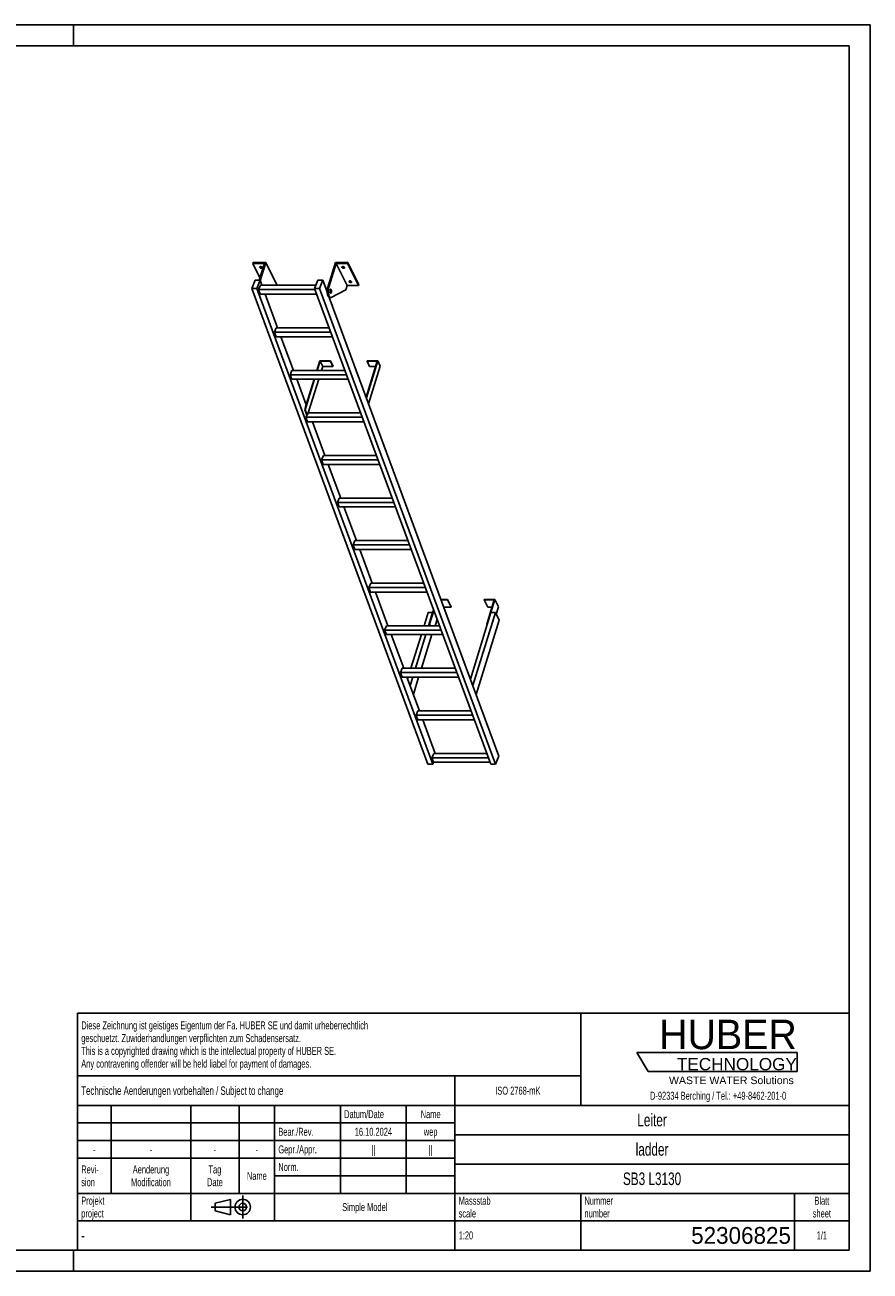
# Model space of a CAD drawing. Header units: millimetres. Extents: x 0 to 8400, y 0 to 5940.
# Tile 2 of 2: x 4369 to 8400, y 0 to 5940. Entities that reach past the tile are written whole.
import ezdxf

# ---------------------------------------------------------------- set-up
doc = ezdxf.new("R2010")
doc.units = ezdxf.units.MM
doc.header["$LTSCALE"] = 462
doc.linetypes.add('CENTER', pattern=[0.6, 0.375, -0.075, 0.075, -0.075])
doc.layers.get('0').update_dxf_attribs({"linetype": 'CONTINUOUS'})
doc.layers.add('005_AXIS', color=7, linetype='CONTINUOUS')
doc.layers.add('HUBER_Logo_BL1', color=7, linetype='CONTINUOUS')
doc.styles.get("Standard").update_dxf_attribs({"font": 'txt', "width": 0.7})
doc.styles.add('TEXTSTYLE_2', font='txt')
doc.styles.add('TEXTSTYLE_3', font='arial.ttf')
doc.styles.add('TEXTSTYLE_5', font='txt', dxfattribs={"width": 0.8})
doc.styles.add('TEXTSTYLE_6', font='txt')

# ---------------------------------------------------------------- blocks, each defined once
blk = doc.blocks.new('HUBER_LOGO_BL1', base_point=(7675, 1007.5))
at = {"layer": 'HUBER_Logo_BL1', "color": 5, "linetype": 'Continuous'}
for p, q in [((8052.9, 1042), (7287.9, 1042)), ((7287.9, 1042), (7341.9, 952)), ((8052.9, 1042), (8052.9, 952)), ((7341.9, 952), (8052.9, 952))]:
    blk.add_line(p, q, dxfattribs=at)
at = {"layer": 'HUBER_Logo_BL1', "color": 2, "linetype": 'Continuous', "attachment_point": 3, "line_spacing_factor": 0.78}
for s, insert, char_height, width, style in [('HUBER\\P\\fArial;\\H58.5;TECHNOLOGY ', (8050.7, 1198.2), 140.4, 775.343, 'TEXTSTYLE_2'), ('WASTE WATER Solutions', (8036, 927.2), 36, 594.067, 'TEXTSTYLE_3')]:
    blk.add_mtext(s, dxfattribs=dict(at, insert=insert, char_height=char_height, width=width, style=style))
at = {"layer": 'HUBER_Logo_BL1', "color": 2, "linetype": 'Continuous', "insert": (7675, 854.8), "char_height": 38, "width": 1621.786, "attachment_point": 2, "line_spacing_factor": 0.96}
blk.add_mtext('D-92334 Berching / Tel.: +49-8462-201-0', dxfattribs=at)
blk = doc.blocks.new('PROJEKTIONSMETHODE_1_BL2', base_point=(5360, 305))
at = {"color": 2, "linetype": 'CENTER'}
for p, q in [((5407.7, 360), (5407.7, 250)), ((5257.3, 305), (5462.7, 305))]:
    blk.add_line(p, q, dxfattribs=at)
at = {"color": 2, "linetype": 'Continuous'}
for p, q in [((5275.7, 323.3), (5349, 341.7)), ((5275.7, 286.7), (5275.7, 323.3)), ((5349, 268.3), (5349, 341.7)), ((5275.7, 286.7), (5349, 268.3))]:
    blk.add_line(p, q, dxfattribs=at)
for radius in [36.7, 18.3]:
    blk.add_circle((5407.7, 305), radius, dxfattribs=at)
blk = doc.blocks.new('*T12')
at = {"color": 3, "linetype": 'Continuous'}
for p, q in [((0, 0), (3680, 0)), ((0, 0), (0, -1130)), ((2400, 0), (2400, -440)), ((3680, 0), (3680, -1130)), ((0, -300), (2400, -300)), ((1800, -300), (1800, -1130)), ((0, -440), (3680, -440)), ((160, -440), (160, -860)), ((540, -440), (540, -990)), ((770, -440), (770, -860)), ((940, -440), (940, -990)), ((1254, -440), (1254, -860)), ((1568, -440), (1568, -860)), ((0, -524), (1800, -524)), ((1800, -580), (3680, -580)), ((0, -608), (1800, -608)), ((0, -692), (1800, -692)), ((1800, -720), (3680, -720)), ((940, -776), (1800, -776)), ((0, -860), (3680, -860)), ((2400, -860), (2400, -1130)), ((3420, -860), (3420, -1130)), ((0, -990), (3680, -990)), ((0, -1130), (3680, -1130))]:
    blk.add_line(p, q, dxfattribs=at)
at = {"color": 2, "linetype": 'Continuous', "line_spacing_factor": 0.96}
for s, insert, char_height, width, attachment_point in [('Diese Zeichnung ist geistiges Eigentum der Fa. HUBER SE und damit urheberrechtlich \\Pgeschuetzt. Zuwiderhandlungen verpflichten zum Schadensersatz.\\PThis is a copyrighted drawing which is the intellectual property of HUBER SE.\\PAny contravening offender will be held liabel for payment of damages.', (17.5, -39.8), 38, 4429.714, 1), ('Technische Aenderungen vorbehalten / Subject to change', (17.5, -350), 40, 3049.524, 1), ('ISO 2768-mK', (2100, -351), 38, 665.905, 2), ('Datum/Date', (1271.5, -463), 38, 584.476, 1), ('Name', (1684, -463), 38, 253.333, 2), ('Leiter', (2740, -480), 60, 480, 2), ('Bear./Rev.', (957.5, -547), 38, 544.667, 1), ('16.10.2024', (1411, -547), 38, 546.476, 2), ('wep', (1684, -547), 38, 199.048, 2), ('-', (80, -631), 38, 68.762, 2), ('-', (350, -631), 38, 68.762, 2), ('-', (655, -631), 38, 68.762, 2), ('-', (855, -631), 38, 68.762, 2), ('Gepr./Appr.', (957.5, -631), 38, 598.952, 1), ('||', (1411, -631), 38, 101.333, 2), ('||', (1684, -631), 38, 101.333, 2), ('ladder', (2740, -620), 60, 502.857, 2), ('Revi-\\Psion', (17.5, -726.6), 38, 276.857, 1), ('Aenderung\\PModification', (350, -726.6), 38, 606.19, 2), ('Tag\\PDate', (655, -726.6), 38, 235.238, 2), ('Name', (855, -757), 38, 253.333, 2), ('Norm. ', (957.5, -715), 38, 351.048, 1), ('SB3 L3130', (2740, -760), 60, 802.857, 2), ('Projekt\\Pproject', (17.5, -875.6), 38, 367.333, 1), ('Massstab\\Pscale', (1817.5, -875.6), 38, 448.762, 1), ('Nummer\\Pnumber', (2417.5, -875.6), 38, 372.762, 1), ('Blatt\\Psheet', (3550, -875.6), 38, 275.048, 2), ('Simple Model', (1370, -906), 38, 656.857, 2), ('1:20', (1817.5, -1041), 38, 204.476, 1), ('1/1', (3550, -1041), 38, 159.238, 2)]:
    blk.add_mtext(s, dxfattribs=dict(at, insert=insert, char_height=char_height, width=width, attachment_point=attachment_point))
for s, insert, char_height, width, attachment_point, style in [('-', (17.5, -1035), 50, 36.667, 1, 'TEXTSTYLE_5'), ('52306825', (3402.5, -1020), 80, 1173.333, 3, 'TEXTSTYLE_6')]:
    blk.add_mtext(s, dxfattribs=dict(at, insert=insert, char_height=char_height, width=width, attachment_point=attachment_point, style=style))

msp = doc.modelspace()

# ---------------------------------------------------------------- linework, layer by layer
at = {"color": 7, "linetype": 'Continuous'}
for p, q in [((0, 5940), (8400, 5940)), ((8400, 0), (8400, 5940)), ((5510.827, 4802.813), (5456.484, 4802.813)), ((5510.827, 4802.813), (5486.144, 4722.939)), ((5491.053, 4720.942), (5517.806, 4807.513)), ((5812.836, 4689.231), (5849.388, 4807.513)), ((5853.461, 4802.813), (5818.362, 4689.231)), ((5905.319, 4697.14), (5853.461, 4802.813)), ((5907.804, 4802.813), (5853.461, 4802.813)), ((5451.204, 4683.655), (5467.287, 4722.939)), ((5467.287, 4722.939), (5490.314, 4722.939)), ((5490.314, 4722.939), (5474.23, 4683.655)), ((5483.407, 4678.467), (5491.872, 4699.143)), ((5756.89, 4699.143), (5491.872, 4699.143)), ((5569.663, 4701.84), (5568.829, 4699.143)), ((5750.549, 4683.655), (5766.632, 4722.939)), ((5766.632, 4722.939), (5789.659, 4722.939)), ((5789.659, 4722.939), (5773.575, 4683.655)), ((5810.395, 4666.953), (5789.659, 4722.939)), ((5905.319, 4697.14), (5899.118, 4677.074)), ((5905.319, 4697.14), (5959.661, 4697.14)), ((6291.246, 2415.724), (5451.204, 4683.655)), ((5474.23, 4683.655), (5451.204, 4683.655)), ((6314.273, 2415.724), (5474.23, 4683.655)), ((5491.459, 4656.73), (5483.407, 4678.467)), ((5752.47, 4678.467), (5483.407, 4678.467)), ((5491.459, 4656.73), (5760.522, 4656.73)), ((5522.74, 4656.73), (5516.11, 4653.295)), ((6590.591, 2415.724), (5750.549, 4683.655)), ((5773.575, 4683.655), (5750.549, 4683.655)), ((6613.617, 2415.724), (5773.575, 4683.655)), ((6629.701, 2455.008), (5819.997, 4641.033)), ((5821.987, 4640.583), (5827.513, 4640.583)), ((5899.118, 4677.074), (5829.823, 4641.175)), ((5558.555, 4475.585), (5567.02, 4496.261)), ((5566.606, 4453.848), (5558.555, 4475.585)), ((5827.618, 4475.585), (5558.555, 4475.585)), ((5819.959, 4496.261), (5567.02, 4496.261)), ((5566.606, 4453.848), (5835.669, 4453.848)), ((5776.808, 4337.23), (5763.257, 4293.379)), ((5775.45, 4338.796), (5826.109, 4338.796)), ((5776.808, 4337.23), (5825.624, 4337.23)), ((5789.01, 4312.365), (5776.808, 4337.23)), ((5826.109, 4338.796), (5825.624, 4337.23)), ((5825.624, 4337.23), (5837.826, 4312.365)), ((5826.109, 4338.796), (5838.31, 4313.932)), ((6049.442, 4337.23), (5996.265, 4165.147)), ((6001.11, 4338.796), (6000.626, 4337.23)), ((6012.828, 4312.365), (6000.626, 4337.23)), ((6000.626, 4337.23), (6049.442, 4337.23)), ((6001.11, 4338.796), (6051.769, 4338.796)), ((5633.702, 4272.703), (5642.167, 4293.379)), ((5895.107, 4293.379), (5642.167, 4293.379)), ((5783.143, 4293.379), (5789.01, 4312.365)), ((5837.826, 4312.365), (5789.01, 4312.365)), ((5838.31, 4313.932), (5837.826, 4312.365)), ((6041.759, 4312.365), (6012.828, 4312.365)), ((5902.765, 4272.703), (5633.702, 4272.703)), ((5641.754, 4250.966), (5633.702, 4272.703)), ((5641.754, 4250.966), (5910.817, 4250.966)), ((5750.151, 4250.966), (5705.353, 4106)), ((5720.447, 4090.497), (5770.036, 4250.966)), ((5977.913, 4069.821), (5708.85, 4069.821)), ((5716.901, 4048.084), (5708.85, 4069.821)), ((5716.901, 4048.084), (5985.964, 4048.084)), ((5792.462, 3887.615), (5783.997, 3866.939)), ((5792.049, 3845.202), (5783.997, 3866.939)), ((6053.06, 3866.939), (5783.997, 3866.939)), ((6045.402, 3887.615), (5792.462, 3887.615)), ((5792.049, 3845.202), (6061.112, 3845.202)), ((5867.61, 3684.733), (5859.145, 3664.057)), ((6120.549, 3684.733), (5867.61, 3684.733)), ((5867.196, 3642.32), (5859.145, 3664.057)), ((6128.208, 3664.057), (5859.145, 3664.057)), ((5867.196, 3642.32), (6136.259, 3642.32)), ((5942.757, 3481.851), (5934.293, 3461.175)), ((5942.344, 3439.438), (5934.293, 3461.175)), ((6203.355, 3461.175), (5934.293, 3461.175)), ((6195.697, 3481.851), (5942.757, 3481.851)), ((5942.344, 3439.438), (6211.407, 3439.438)), ((6017.905, 3278.969), (6009.44, 3258.293)), ((6270.845, 3278.969), (6017.905, 3278.969)), ((6278.503, 3258.293), (6009.44, 3258.293)), ((6017.492, 3236.556), (6009.44, 3258.293)), ((6017.492, 3236.556), (6286.554, 3236.556)), ((6318.224, 3151.055), (6297.403, 3083.678)), ((6299.245, 3083.678), (6319.228, 3148.344)), ((6384.371, 3201.177), (6353.319, 3201.177)), ((6353.9, 3199.61), (6383.887, 3199.61)), ((6367.024, 3164.179), (6401.274, 3164.179)), ((6383.887, 3199.61), (6384.371, 3201.177)), ((6383.887, 3199.61), (6401.274, 3164.179)), ((6384.371, 3201.177), (6401.759, 3165.745)), ((6401.274, 3164.179), (6401.759, 3165.745)), ((6559.373, 3201.177), (6558.889, 3199.61)), ((6558.889, 3199.61), (6576.276, 3164.179)), ((6558.889, 3199.61), (6607.705, 3199.61)), ((6610.031, 3201.177), (6559.373, 3201.177)), ((6607.705, 3199.61), (6571.879, 3083.678)), ((6573.721, 3083.678), (6610.031, 3201.177)), ((6576.276, 3164.179), (6596.756, 3164.179)), ((6610.031, 3201.177), (6627.419, 3165.745)), ((6616.595, 3130.719), (6627.419, 3165.745)), ((6325.236, 3076.087), (6334.676, 3106.637)), ((6591.587, 3138.511), (6493.773, 2821.984)), ((6612.771, 3138.511), (6505.322, 2790.804)), ((6520.77, 2749.097), (6630.159, 3103.079)), ((6612.771, 3138.511), (6591.587, 3138.511)), ((6630.159, 3103.079), (6612.771, 3138.511)), ((6093.053, 3076.087), (6084.588, 3055.411)), ((6353.65, 3055.411), (6084.588, 3055.411)), ((6092.639, 3033.674), (6084.588, 3055.411)), ((6092.639, 3033.674), (6361.702, 3033.674)), ((6345.992, 3076.087), (6093.053, 3076.087)), ((6297.403, 3083.678), (6301.128, 3076.087)), ((6297.403, 3083.678), (6299.245, 3083.678)), ((6299.245, 3083.678), (6302.97, 3076.087)), ((6571.879, 3083.678), (6573.575, 3080.223)), ((6571.879, 3083.678), (6573.721, 3083.678)), ((6573.721, 3083.678), (6574.286, 3082.526)), ((6168.2, 2873.205), (6159.735, 2852.529)), ((6428.798, 2852.529), (6159.735, 2852.529)), ((6167.787, 2830.792), (6159.735, 2852.529)), ((6421.14, 2873.205), (6168.2, 2873.205)), ((6167.787, 2830.792), (6436.85, 2830.792)), ((6243.348, 2670.323), (6234.883, 2649.647)), ((6503.946, 2649.647), (6234.883, 2649.647)), ((6242.934, 2627.91), (6234.883, 2649.647)), ((6242.934, 2627.91), (6511.997, 2627.91)), ((6496.287, 2670.323), (6243.348, 2670.323)), ((6318.495, 2467.441), (6310.03, 2446.765)), ((6579.093, 2446.765), (6310.03, 2446.765)), ((6318.082, 2425.028), (6310.03, 2446.765)), ((6571.435, 2467.441), (6318.495, 2467.441)), ((6629.701, 2455.008), (6613.617, 2415.724)), ((6314.273, 2415.724), (6291.246, 2415.724)), ((6318.082, 2425.028), (6314.273, 2415.724)), ((6318.082, 2425.028), (6587.145, 2425.028)), ((6613.617, 2415.724), (6590.591, 2415.724)), ((0, 0), (8400, 0))]:
    msp.add_line(p, q, dxfattribs=at)
at = {"color": 3, "linetype": 'Continuous'}
for p, q in [((8400, 5940), (0, 5940)), ((4600, 5940), (4600, 5840)), ((8400, 5940), (8400, 0)), ((4600, 0), (4600, 100)), ((8400, 0), (0, 0))]:
    msp.add_line(p, q, dxfattribs=at)
at = {"color": 5, "linetype": 'Continuous'}
for p, q in [((8300, 5840), (100, 5840)), ((8300, 100), (8300, 5840)), ((100, 100), (8300, 100))]:
    msp.add_line(p, q, dxfattribs=at)
at = {"color": 9, "linetype": 'Continuous'}
msp.add_line((5812.836, 4689.231), (5818.362, 4689.231), dxfattribs=at)
at = {"color": 7, "linetype": 'Continuous'}
for points, knots in [([(5812.836, 4689.231), (5812.106, 4686.87), (5810.991, 4681.781), (5810.224, 4673.822), (5810.316, 4665.614), (5811.26, 4657.786), (5812.747, 4651.814), (5814.36, 4647.73), (5815.663, 4645.242), (5817.092, 4643.236), (5818.629, 4641.745), (5820.266, 4640.805), (5821.434, 4640.583), (5821.987, 4640.583)], [0, 0, 0, 0, 0.13939916, 0.29280569, 0.45031518, 0.6015399, 0.73684016, 0.79611185, 0.84888332, 0.89492093, 0.93453062, 0.96882596, 1, 1, 1, 1]), ([(5818.362, 4689.231), (5817.632, 4686.87), (5816.517, 4681.781), (5815.751, 4673.822), (5815.843, 4665.614), (5816.786, 4657.786), (5818.273, 4651.814), (5819.886, 4647.73), (5821.19, 4645.242), (5822.618, 4643.236), (5824.156, 4641.745), (5825.792, 4640.805), (5826.961, 4640.583), (5827.513, 4640.583)], [0, 0, 0, 0, 0.13939916, 0.29280569, 0.45031518, 0.6015399, 0.73684016, 0.79611185, 0.84888332, 0.89492093, 0.93453062, 0.96882596, 1, 1, 1, 1]), ([(5827.513, 4640.583), (5827.707, 4640.583), (5828.507, 4640.633), (5829.286, 4640.897), (5829.823, 4641.175)], [0, 0, 0, 0, 0.24280272, 1, 1, 1, 1])]:
    msp.add_open_spline(points, degree=3, knots=knots, dxfattribs=at)
at = {"layer": '005_AXIS', "color": 7, "linetype": 'Continuous'}
for p, q in [((5457.937, 4807.513), (5456.484, 4802.813)), ((5456.484, 4802.813), (5489.829, 4734.864)), ((5517.806, 4807.513), (5457.937, 4807.513)), ((5569.663, 4701.84), (5517.806, 4807.513)), ((5909.256, 4807.513), (5849.388, 4807.513)), ((5909.256, 4807.513), (5907.804, 4802.813)), ((5959.661, 4697.14), (5907.804, 4802.813)), ((5961.114, 4701.84), (5909.256, 4807.513)), ((5499.128, 4699.143), (5490.314, 4722.939)), ((5961.114, 4701.84), (5959.661, 4697.14)), ((5574.275, 4496.261), (5514.837, 4656.73)), ((5810.681, 4678.083), (5806.273, 4678.083)), ((5827.513, 4678.083), (5825.408, 4678.083)), ((5827.513, 4663.083), (5825.411, 4663.083)), ((5649.423, 4293.379), (5589.985, 4453.848)), ((5775.45, 4338.796), (5761.415, 4293.379)), ((6051.769, 4338.796), (5997.269, 4162.436)), ((6063.97, 4313.932), (6051.769, 4338.796)), ((6008.11, 4133.168), (6063.97, 4313.932)), ((5710.477, 4128.544), (5665.133, 4250.966)), ((5748.309, 4250.966), (5710.477, 4128.544)), ((5710.477, 4128.544), (5703.511, 4106)), ((5703.511, 4106), (5713.082, 4080.159)), ((5703.511, 4106), (5705.353, 4106)), ((5705.353, 4106), (5714.924, 4080.159)), ((5713.082, 4080.159), (5708.85, 4069.821)), ((5713.082, 4080.159), (5714.924, 4080.159)), ((5719.157, 4090.497), (5714.924, 4080.159)), ((5970.254, 4090.497), (5719.157, 4090.497)), ((5724.57, 4090.497), (5722.323, 4096.565)), ((5799.718, 3887.615), (5740.28, 4048.084)), ((5874.865, 3684.733), (5815.428, 3845.202)), ((5950.013, 3481.851), (5890.575, 3642.32)), ((6025.16, 3278.969), (5965.723, 3439.438)), ((6100.308, 3076.087), (6040.87, 3236.556)), ((6292.242, 3138.511), (6272.952, 3076.087)), ((6292.242, 3138.511), (6313.426, 3138.511)), ((6313.426, 3138.511), (6294.136, 3076.087)), ((6313.992, 3137.359), (6313.426, 3138.511)), ((6175.456, 2873.205), (6116.018, 3033.674)), ((6259.845, 3033.674), (6210.256, 2873.205)), ((6281.029, 3033.674), (6231.441, 2873.205)), ((6259.777, 2873.205), (6309.366, 3033.674)), ((6250.603, 2670.323), (6191.165, 2830.792)), ((6197.15, 2830.792), (6194.428, 2821.984)), ((6218.334, 2830.792), (6205.977, 2790.804)), ((6221.425, 2749.097), (6246.671, 2830.792)), ((6325.751, 2467.441), (6266.313, 2627.91))]:
    msp.add_line(p, q, dxfattribs=at)
for points, knots in [([(5489.583, 4784.165), (5489.431, 4784.475), (5489.218, 4785.11), (5489.268, 4785.787), (5489.36, 4786.084)], [0, 0, 0, 0, 0.52598929, 1, 1, 1, 1]), ([(5489.36, 4786.084), (5489.484, 4786.485), (5490.04, 4787.277), (5491.417, 4787.977), (5493.173, 4788.269), (5495.163, 4788.142), (5497.192, 4787.615), (5499.058, 4786.738), (5500.573, 4785.603), (5501.317, 4784.653), (5501.557, 4784.165)], [0, 0, 0, 0, 0.08792801, 0.1915084, 0.31584215, 0.45699794, 0.60613596, 0.75253436, 0.88609215, 1, 1, 1, 1]), ([(5501.78, 4782.246), (5501.656, 4781.845), (5501.1, 4781.053), (5499.723, 4780.353), (5497.967, 4780.062), (5495.977, 4780.188), (5493.948, 4780.715), (5492.082, 4781.592), (5490.567, 4782.727), (5489.823, 4783.677), (5489.583, 4784.165)], [0, 0, 0, 0, 0.08792801, 0.1915084, 0.31584215, 0.45699794, 0.60613596, 0.75253436, 0.88609215, 1, 1, 1, 1]), ([(5500.952, 4785.074), (5500.186, 4784.857), (5498.462, 4784.73), (5495.893, 4785.21), (5493.501, 4786.263), (5492.149, 4787.34), (5491.639, 4787.951)], [0, 0, 0, 0, 0.23498903, 0.49999164, 0.7649988, 1, 1, 1, 1]), ([(5501.557, 4784.165), (5501.709, 4783.855), (5501.922, 4783.22), (5501.872, 4782.543), (5501.78, 4782.246)], [0, 0, 0, 0, 0.52598929, 1, 1, 1, 1]), ([(5881.034, 4784.165), (5880.882, 4784.475), (5880.669, 4785.11), (5880.719, 4785.787), (5880.811, 4786.084)], [0, 0, 0, 0, 0.52598929, 1, 1, 1, 1]), ([(5880.811, 4786.084), (5880.935, 4786.485), (5881.491, 4787.277), (5882.868, 4787.977), (5884.624, 4788.269), (5886.614, 4788.142), (5888.643, 4787.615), (5890.509, 4786.738), (5892.024, 4785.603), (5892.768, 4784.653), (5893.008, 4784.165)], [0, 0, 0, 0, 0.08792801, 0.1915084, 0.31584215, 0.45699794, 0.60613596, 0.75253436, 0.88609215, 1, 1, 1, 1]), ([(5893.231, 4782.246), (5893.107, 4781.845), (5892.551, 4781.053), (5891.174, 4780.353), (5889.418, 4780.062), (5887.428, 4780.188), (5885.399, 4780.715), (5883.533, 4781.592), (5882.018, 4782.727), (5881.274, 4783.677), (5881.034, 4784.165)], [0, 0, 0, 0, 0.08792801, 0.1915084, 0.31584215, 0.45699794, 0.60613596, 0.75253436, 0.88609215, 1, 1, 1, 1]), ([(5892.403, 4785.074), (5891.637, 4784.857), (5889.913, 4784.73), (5887.344, 4785.21), (5884.952, 4786.263), (5883.6, 4787.34), (5883.09, 4787.951)], [0, 0, 0, 0, 0.23498903, 0.49999164, 0.7649988, 1, 1, 1, 1]), ([(5893.008, 4784.165), (5893.16, 4783.855), (5893.373, 4783.22), (5893.323, 4782.543), (5893.231, 4782.246)], [0, 0, 0, 0, 0.52598929, 1, 1, 1, 1]), ([(5914.589, 4715.788), (5914.437, 4716.098), (5914.224, 4716.733), (5914.273, 4717.41), (5914.365, 4717.707)], [0, 0, 0, 0, 0.52598929, 1, 1, 1, 1]), ([(5914.365, 4717.707), (5914.489, 4718.108), (5915.046, 4718.9), (5916.423, 4719.6), (5918.179, 4719.892), (5920.168, 4719.765), (5922.197, 4719.238), (5924.063, 4718.361), (5925.579, 4717.226), (5926.323, 4716.276), (5926.562, 4715.788)], [0, 0, 0, 0, 0.08792801, 0.1915084, 0.31584215, 0.45699794, 0.60613596, 0.75253436, 0.88609215, 1, 1, 1, 1]), ([(5926.786, 4713.869), (5926.662, 4713.468), (5926.105, 4712.676), (5924.728, 4711.976), (5922.972, 4711.684), (5920.983, 4711.811), (5918.954, 4712.338), (5917.088, 4713.215), (5915.572, 4714.35), (5914.828, 4715.3), (5914.589, 4715.788)], [0, 0, 0, 0, 0.08792801, 0.1915084, 0.31584215, 0.45699794, 0.60613596, 0.75253436, 0.88609215, 1, 1, 1, 1]), ([(5925.958, 4716.697), (5925.192, 4716.48), (5923.468, 4716.353), (5920.899, 4716.833), (5918.507, 4717.885), (5917.155, 4718.963), (5916.645, 4719.574)], [0, 0, 0, 0, 0.23498903, 0.49999164, 0.7649988, 1, 1, 1, 1]), ([(5926.562, 4715.788), (5926.714, 4715.478), (5926.927, 4714.843), (5926.878, 4714.166), (5926.786, 4713.869)], [0, 0, 0, 0, 0.52598929, 1, 1, 1, 1]), ([(5827.513, 4679.833), (5827.325, 4679.833), (5826.923, 4679.747), (5826.37, 4679.393), (5825.857, 4678.838), (5825.186, 4677.774), (5824.532, 4676.016), (5824.044, 4673.555), (5823.858, 4670.822), (5823.99, 4668.068), (5824.428, 4665.544), (5824.948, 4664.002), (5825.274, 4663.337)], [0, 0, 0, 0, 0.03139335, 0.06653601, 0.10789212, 0.15653911, 0.27536242, 0.41788483, 0.57383791, 0.73088448, 0.87653102, 1, 1, 1, 1]), ([(5827.513, 4678.083), (5827.36, 4678.083), (5827.035, 4678.014), (5826.586, 4677.726), (5826.17, 4677.276), (5825.626, 4676.414), (5825.096, 4674.988), (5824.701, 4672.993), (5824.549, 4670.777), (5824.657, 4668.543), (5825.012, 4666.497), (5825.433, 4665.247), (5825.698, 4664.708)], [0, 0, 0, 0, 0.03139335, 0.06653605, 0.10789216, 0.1565391, 0.27536243, 0.41788486, 0.57383792, 0.73088446, 0.87653101, 1, 1, 1, 1]), ([(5825.274, 4663.337), (5825.42, 4663.039), (5825.723, 4662.506), (5826.27, 4661.855), (5826.866, 4661.436), (5827.308, 4661.333), (5827.513, 4661.333)], [0, 0, 0, 0, 0.31594817, 0.58208431, 0.8045575, 1, 1, 1, 1]), ([(5825.698, 4664.708), (5825.816, 4664.466), (5826.062, 4664.034), (5826.505, 4663.506), (5826.989, 4663.166), (5827.347, 4663.083), (5827.513, 4663.083)], [0, 0, 0, 0, 0.31594886, 0.58208429, 0.80455743, 1, 1, 1, 1]), ([(5829.752, 4677.828), (5829.606, 4678.126), (5829.303, 4678.659), (5828.756, 4679.31), (5828.16, 4679.73), (5827.718, 4679.833), (5827.513, 4679.833)], [0, 0, 0, 0, 0.31594817, 0.58208431, 0.8045575, 1, 1, 1, 1]), ([(5829.329, 4676.458), (5829.21, 4676.699), (5828.964, 4677.131), (5828.521, 4677.659), (5828.037, 4677.999), (5827.679, 4678.083), (5827.513, 4678.083)], [0, 0, 0, 0, 0.31594886, 0.58208429, 0.80455743, 1, 1, 1, 1]), ([(5827.513, 4661.333), (5827.701, 4661.333), (5828.103, 4661.418), (5828.656, 4661.772), (5829.17, 4662.328), (5829.84, 4663.391), (5830.494, 4665.149), (5830.982, 4667.61), (5831.169, 4670.343), (5831.036, 4673.098), (5830.598, 4675.622), (5830.078, 4677.164), (5829.752, 4677.828)], [0, 0, 0, 0, 0.03139335, 0.06653601, 0.10789212, 0.15653911, 0.27536242, 0.41788483, 0.57383791, 0.73088448, 0.87653102, 1, 1, 1, 1]), ([(5827.513, 4663.083), (5827.666, 4663.083), (5827.992, 4663.152), (5828.44, 4663.439), (5828.856, 4663.889), (5829.4, 4664.752), (5829.93, 4666.177), (5830.326, 4668.173), (5830.477, 4670.389), (5830.37, 4672.622), (5830.014, 4674.668), (5829.593, 4675.919), (5829.329, 4676.458)], [0, 0, 0, 0, 0.03139335, 0.06653605, 0.10789216, 0.1565391, 0.27536243, 0.41788486, 0.57383792, 0.73088446, 0.87653101, 1, 1, 1, 1])]:
    msp.add_open_spline(points, degree=3, knots=knots, dxfattribs=at)

# ---------------------------------------------------------------- block references
msp.add_blockref('*T12', (4620, 1230))
at = {"color": 2, "linetype": 'Continuous'}
msp.add_blockref('PROJEKTIONSMETHODE_1_BL2', (5360, 305), dxfattribs=at)
at = {"layer": 'HUBER_Logo_BL1'}
msp.add_blockref('HUBER_LOGO_BL1', (7674.994, 1007.484), dxfattribs=at)

doc.saveas('drawing.dxf')
